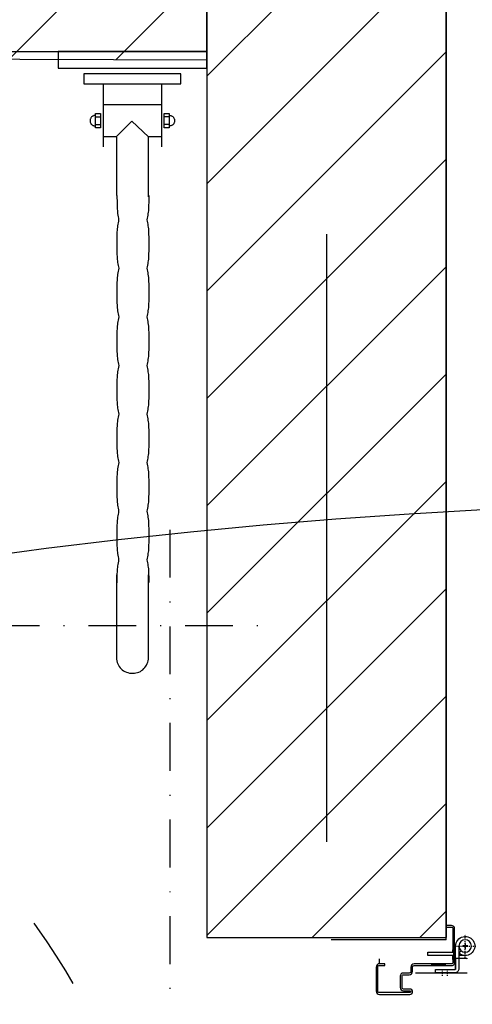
# Model space of a CAD drawing. Header units: millimetres. Extents: x 42924 to 92944, y -369470 to -179866.
# Tile 243 of 256: x 61380 to 61427, y -184023 to -183921. Entities that reach past the tile are written whole.
import ezdxf

# ---------------------------------------------------------------- set-up
doc = ezdxf.new("R2010")
doc.units = ezdxf.units.MM
for name, pattern in [('216-500', [2.5, 1.5, -1]), ('CENTER', [0.6, 0.375, -0.075, 0.075, -0.075]), ('DASHDOT', [25.4, 12.7, -6.35, 0, -6.35]), ('STRICHPUNKTX2', [2, 1, -0.5, 0, -0.5])]:
    doc.linetypes.add(name, pattern=pattern)
doc.layers.get('0').update_dxf_attribs({"color": 8})
for name, color, linetype in [('!! 0_Osie', 8, 'DASHDOT'), ('!! 1_drzwi-linia', 8, 'Continuous'), ('!! 1_hatch projektowane ściany', 8, 'Continuous'), ('!! 1_PROJ Sciany', 8, 'Continuous'), ('!! 2_wypos-sanitarne', 8, 'Continuous'), ('0-osie-liniA', 8, 'DASHDOT')]:
    doc.layers.add(name, color=color, linetype=linetype)
doc.layers.add('E_SAP_ZASIĘG', color=150, linetype='Continuous', plot=False)
pattern_1 = [(45, (0, 13698.2005), (-5.61266008, 5.61266008), [])]

# ---------------------------------------------------------------- blocks, each defined once
blk = doc.blocks.new('umywalka niep')
for p, q in [((-1.75, -33.91), (-1.75, -49.44)), ((0, -33.91), (-1.75, -33.91)), ((0, -49.44), (0, -33.91)), ((-2.36, -36.6), (-3.38, -36.6)), ((-3.38, -36.6), (-3.38, -46.75)), ((-2.36, -46.75), (-2.36, -36.6)), ((-8.01, -38.34), (-8.01, -37.83)), ((-8.01, -37.83), (-6.49, -37.83)), ((-7.79, -37.7), (-7.8, -37.75)), ((-7.78, -37.65), (-7.79, -37.7)), ((-7.76, -37.6), (-7.78, -37.65)), ((-7.74, -37.55), (-7.76, -37.6)), ((-7.71, -37.5), (-7.74, -37.55)), ((-7.68, -37.46), (-7.71, -37.5)), ((-7.64, -37.42), (-7.68, -37.46)), ((-7.65, -37.83), (-7.65, -38.33)), ((-7.6, -37.38), (-7.64, -37.42)), ((-7.56, -37.35), (-7.6, -37.38)), ((-7.51, -37.32), (-7.56, -37.35)), ((-7.47, -37.3), (-7.51, -37.32)), ((-7.41, -37.28), (-7.47, -37.3)), ((-7.36, -37.27), (-7.41, -37.28)), ((-7.31, -37.26), (-7.36, -37.27)), ((-7.25, -37.26), (-7.31, -37.26)), ((-7.19, -37.26), (-7.25, -37.26)), ((-7.14, -37.27), (-7.19, -37.26)), ((-7.09, -37.28), (-7.14, -37.27)), ((-7.04, -37.3), (-7.09, -37.28)), ((-6.99, -37.32), (-7.04, -37.3)), ((-6.94, -37.35), (-6.99, -37.32)), ((-6.9, -37.38), (-6.94, -37.35)), ((-6.86, -37.42), (-6.9, -37.38)), ((-6.82, -37.46), (-6.86, -37.42)), ((-6.85, -37.83), (-6.85, -38.33)), ((-6.79, -37.5), (-6.82, -37.46)), ((-6.76, -37.55), (-6.79, -37.5)), ((-6.74, -37.6), (-6.76, -37.55)), ((-6.72, -37.65), (-6.74, -37.6)), ((-6.71, -37.7), (-6.72, -37.65)), ((-6.7, -37.75), (-6.71, -37.7)), ((-6.7, -37.81), (-6.7, -37.75)), ((-6.7, -37.81), (-6.7, -37.81)), ((-6.49, -37.83), (-6.49, -38.34)), ((-3.38, -38.63), (-9.98, -38.63)), ((-8.93, -39.99), (-8.93, -38.63)), ((-6.49, -38.34), (-8.01, -38.34)), ((-5.58, -44.69), (-5.58, -38.63)), ((-64.02, -40.14), (-64.17, -40.21)), ((-63.87, -40.08), (-64.02, -40.14)), ((-63.71, -40.04), (-63.87, -40.08)), ((-63.54, -40.01), (-63.71, -40.04)), ((-63.36, -40), (-63.54, -40.01)), ((-54.71, -40), (-63.36, -40)), ((-63.36, -40), (-63.36, -40)), ((-55.38, -40.04), (-55.54, -40.04)), ((-55.22, -40.04), (-55.38, -40.04)), ((-55.06, -40.04), (-55.22, -40.04)), ((-54.9, -40.05), (-55.06, -40.04)), ((-54.74, -40.05), (-54.9, -40.05)), ((-54.58, -40.06), (-54.74, -40.05)), ((-54.42, -40.07), (-54.58, -40.06)), ((-54.26, -40.08), (-54.42, -40.07)), ((-54.1, -40.09), (-54.26, -40.08)), ((-53.94, -40.11), (-54.1, -40.09)), ((-53.78, -40.13), (-53.94, -40.11)), ((-53.62, -40.15), (-53.78, -40.13)), ((-52.5, -40.13), (-52.66, -40.15)), ((-52.35, -40.11), (-52.5, -40.13)), ((-52.19, -40.09), (-52.35, -40.11)), ((-52.03, -40.08), (-52.19, -40.09)), ((-51.87, -40.07), (-52.03, -40.08)), ((-51.71, -40.06), (-51.87, -40.07)), ((-51.56, -40.05), (-51.71, -40.06)), ((-51.4, -40.05), (-51.56, -40.05)), ((-51.24, -40.04), (-51.4, -40.05)), ((-51.08, -40.04), (-51.24, -40.04)), ((-50.92, -40.04), (-51.08, -40.04)), ((-50.76, -40.04), (-50.92, -40.04)), ((-50.61, -40.04), (-50.76, -40.04)), ((-50.45, -40.04), (-50.61, -40.04)), ((-50.29, -40.04), (-50.45, -40.04)), ((-50.13, -40.04), (-50.29, -40.04)), ((-49.97, -40.04), (-50.13, -40.04)), ((-49.81, -40.05), (-49.97, -40.04)), ((-49.65, -40.05), (-49.81, -40.05)), ((-49.49, -40.06), (-49.65, -40.05)), ((-49.34, -40.07), (-49.49, -40.06)), ((-49.18, -40.08), (-49.34, -40.07)), ((-49.02, -40.09), (-49.18, -40.08)), ((-48.86, -40.11), (-49.02, -40.09)), ((-48.7, -40.13), (-48.86, -40.11)), ((-48.54, -40.15), (-48.7, -40.13)), ((-47.44, -40.13), (-47.6, -40.15)), ((-47.28, -40.11), (-47.44, -40.13)), ((-47.12, -40.09), (-47.28, -40.11)), ((-46.96, -40.08), (-47.12, -40.09)), ((-46.8, -40.07), (-46.96, -40.08)), ((-46.64, -40.06), (-46.8, -40.07)), ((-46.48, -40.05), (-46.64, -40.06)), ((-46.32, -40.05), (-46.48, -40.05)), ((-46.16, -40.05), (-46.32, -40.05)), ((-46.01, -40.04), (-46.16, -40.05)), ((-45.85, -40.04), (-46.01, -40.04)), ((-45.69, -40.04), (-45.85, -40.04)), ((-45.53, -40.04), (-45.69, -40.04)), ((-45.37, -40.04), (-45.53, -40.04)), ((-45.21, -40.04), (-45.37, -40.04)), ((-45.05, -40.04), (-45.21, -40.04)), ((-44.89, -40.05), (-45.05, -40.04)), ((-44.73, -40.05), (-44.89, -40.05)), ((-44.57, -40.05), (-44.73, -40.05)), ((-44.41, -40.06), (-44.57, -40.05)), ((-44.25, -40.07), (-44.41, -40.06)), ((-44.09, -40.08), (-44.25, -40.07)), ((-43.94, -40.09), (-44.09, -40.08)), ((-43.78, -40.11), (-43.94, -40.09)), ((-43.62, -40.13), (-43.78, -40.11)), ((-43.46, -40.15), (-43.62, -40.13)), ((-42.35, -40.13), (-42.51, -40.15)), ((-42.19, -40.11), (-42.35, -40.13)), ((-42.03, -40.09), (-42.19, -40.11)), ((-41.88, -40.08), (-42.03, -40.09)), ((-41.72, -40.07), (-41.88, -40.08)), ((-41.56, -40.06), (-41.72, -40.07)), ((-41.4, -40.05), (-41.56, -40.06)), ((-41.25, -40.05), (-41.4, -40.05)), ((-41.09, -40.05), (-41.25, -40.05)), ((-40.93, -40.04), (-41.09, -40.05)), ((-40.77, -40.04), (-40.93, -40.04)), ((-40.62, -40.04), (-40.77, -40.04)), ((-40.46, -40.04), (-40.62, -40.04)), ((-40.3, -40.04), (-40.46, -40.04)), ((-40.14, -40.04), (-40.3, -40.04)), ((-39.98, -40.04), (-40.14, -40.04)), ((-39.82, -40.05), (-39.98, -40.04)), ((-39.66, -40.05), (-39.82, -40.05)), ((-39.5, -40.05), (-39.66, -40.05)), ((-39.34, -40.06), (-39.5, -40.05)), ((-39.18, -40.07), (-39.34, -40.06)), ((-39.02, -40.08), (-39.18, -40.07)), ((-38.86, -40.09), (-39.02, -40.08)), ((-38.71, -40.11), (-38.86, -40.09)), ((-38.55, -40.13), (-38.71, -40.11)), ((-38.39, -40.15), (-38.55, -40.13)), ((-37.29, -40.13), (-37.44, -40.15)), ((-37.13, -40.11), (-37.29, -40.13)), ((-36.97, -40.09), (-37.13, -40.11)), ((-36.81, -40.08), (-36.97, -40.09)), ((-36.65, -40.07), (-36.81, -40.08)), ((-36.49, -40.06), (-36.65, -40.07)), ((-36.34, -40.05), (-36.49, -40.06)), ((-36.18, -40.05), (-36.34, -40.05)), ((-36.02, -40.05), (-36.18, -40.05)), ((-35.86, -40.04), (-36.02, -40.05)), ((-35.7, -40.04), (-35.86, -40.04)), ((-35.55, -40.04), (-35.7, -40.04)), ((-35.39, -40.04), (-35.55, -40.04)), ((-35.23, -40.04), (-35.39, -40.04)), ((-35.07, -40.04), (-35.23, -40.04)), ((-34.91, -40.04), (-35.07, -40.04)), ((-34.75, -40.05), (-34.91, -40.04)), ((-34.59, -40.05), (-34.75, -40.05)), ((-34.44, -40.05), (-34.59, -40.05)), ((-34.28, -40.06), (-34.44, -40.05)), ((-34.12, -40.07), (-34.28, -40.06)), ((-33.96, -40.08), (-34.12, -40.07)), ((-33.8, -40.09), (-33.96, -40.08)), ((-33.64, -40.11), (-33.8, -40.09)), ((-33.48, -40.13), (-33.64, -40.11)), ((-33.32, -40.15), (-33.48, -40.13)), ((-32.21, -40.13), (-32.37, -40.15)), ((-32.05, -40.11), (-32.21, -40.13)), ((-31.89, -40.09), (-32.05, -40.11)), ((-31.73, -40.08), (-31.89, -40.09)), ((-31.57, -40.07), (-31.73, -40.08)), ((-31.42, -40.06), (-31.57, -40.07)), ((-31.26, -40.05), (-31.42, -40.06)), ((-31.1, -40.05), (-31.26, -40.05)), ((-30.94, -40.05), (-31.1, -40.05)), ((-30.78, -40.05), (-30.94, -40.05)), ((-30.62, -40.04), (-30.78, -40.05)), ((-30.46, -40.04), (-30.62, -40.04)), ((-30.3, -40.04), (-30.46, -40.04)), ((-30.14, -40.04), (-30.3, -40.04)), ((-29.98, -40.04), (-30.14, -40.04)), ((-29.83, -40.05), (-29.98, -40.04)), ((-29.67, -40.05), (-29.83, -40.05)), ((-29.51, -40.05), (-29.67, -40.05)), ((-29.35, -40.05), (-29.51, -40.05)), ((-29.19, -40.06), (-29.35, -40.05)), ((-29.03, -40.07), (-29.19, -40.06)), ((-28.87, -40.08), (-29.03, -40.07)), ((-28.71, -40.09), (-28.87, -40.08)), ((-28.56, -40.11), (-28.71, -40.09)), ((-28.4, -40.13), (-28.56, -40.11)), ((-28.24, -40.15), (-28.4, -40.13)), ((-27.13, -40.13), (-27.29, -40.15)), ((-26.97, -40.11), (-27.13, -40.13)), ((-26.81, -40.09), (-26.97, -40.11)), ((-26.65, -40.08), (-26.81, -40.09)), ((-26.49, -40.07), (-26.65, -40.08)), ((-26.33, -40.06), (-26.49, -40.07)), ((-26.17, -40.05), (-26.33, -40.06)), ((-26.02, -40.05), (-26.17, -40.05)), ((-25.86, -40.05), (-26.02, -40.05)), ((-25.7, -40.05), (-25.86, -40.05)), ((-25.54, -40.05), (-25.7, -40.05)), ((-25.38, -40.05), (-25.54, -40.05)), ((-25.22, -40.05), (-25.38, -40.05)), ((-25.06, -40.05), (-25.22, -40.05)), ((-24.9, -40.05), (-25.06, -40.05)), ((-24.75, -40.05), (-24.9, -40.05)), ((-24.59, -40.05), (-24.75, -40.05)), ((-24.43, -40.05), (-24.59, -40.05)), ((-24.27, -40.05), (-24.43, -40.05)), ((-24.11, -40.06), (-24.27, -40.05)), ((-23.95, -40.07), (-24.11, -40.06)), ((-23.79, -40.08), (-23.95, -40.07)), ((-23.63, -40.09), (-23.79, -40.08)), ((-23.47, -40.11), (-23.63, -40.09)), ((-23.31, -40.13), (-23.47, -40.11)), ((-23.15, -40.15), (-23.31, -40.13)), ((-22.06, -40.13), (-22.22, -40.15)), ((-21.9, -40.11), (-22.06, -40.13)), ((-21.74, -40.09), (-21.9, -40.11)), ((-21.58, -40.08), (-21.74, -40.09)), ((-21.42, -40.07), (-21.58, -40.08)), ((-21.26, -40.06), (-21.42, -40.07)), ((-21.1, -40.05), (-21.26, -40.06)), ((-20.94, -40.05), (-21.1, -40.05)), ((-20.78, -40.04), (-20.94, -40.05)), ((-20.62, -40.04), (-20.78, -40.04)), ((-20.46, -40.04), (-20.62, -40.04)), ((-20.3, -40.04), (-20.46, -40.04)), ((-20.15, -40.04), (-20.3, -40.04)), ((-19.99, -40.04), (-20.15, -40.04)), ((-19.83, -40.04), (-19.99, -40.04)), ((-19.67, -40.04), (-19.83, -40.04)), ((-19.51, -40.04), (-19.67, -40.04)), ((-19.35, -40.05), (-19.51, -40.04)), ((-19.19, -40.05), (-19.35, -40.05)), ((-19.03, -40.06), (-19.19, -40.05)), ((-18.87, -40.06), (-19.03, -40.06)), ((-18.71, -40.08), (-18.87, -40.06)), ((-18.55, -40.09), (-18.71, -40.08)), ((-18.39, -40.11), (-18.55, -40.09)), ((-18.23, -40.13), (-18.39, -40.11)), ((-18.07, -40.15), (-18.23, -40.13)), ((-16.96, -40.13), (-17.12, -40.15)), ((-16.81, -40.12), (-16.96, -40.13)), ((-16.65, -40.11), (-16.81, -40.12)), ((-16.49, -40.1), (-16.65, -40.11)), ((-16.34, -40.09), (-16.49, -40.1)), ((-16.18, -40.08), (-16.34, -40.09)), ((-16.02, -40.08), (-16.18, -40.08)), ((-15.87, -40.08), (-16.02, -40.08)), ((-15.71, -40.07), (-15.87, -40.08)), ((-15.55, -40.07), (-15.71, -40.07)), ((-15.39, -40.06), (-15.55, -40.07)), ((-15.24, -40.05), (-15.39, -40.06)), ((-15.08, -40.04), (-15.24, -40.05)), ((-8.96, -40), (-15.08, -40)), ((-15.08, -40.04), (-15.08, -40.04)), ((-7.29, -41.62), (-8.95, -39.99)), ((-64.89, -41.05), (-64.94, -41.2)), ((-64.82, -40.9), (-64.89, -41.05)), ((-64.74, -40.76), (-64.82, -40.9)), ((-64.65, -40.62), (-64.74, -40.76)), ((-64.55, -40.5), (-64.65, -40.62)), ((-64.43, -40.39), (-64.55, -40.5)), ((-64.3, -40.29), (-64.43, -40.39)), ((-64.17, -40.21), (-64.3, -40.29)), ((-53.46, -40.18), (-53.62, -40.15)), ((-53.3, -40.21), (-53.46, -40.18)), ((-53.14, -40.24), (-53.3, -40.21)), ((-52.98, -40.21), (-53.14, -40.24)), ((-52.82, -40.18), (-52.98, -40.21)), ((-52.66, -40.15), (-52.82, -40.18)), ((-48.39, -40.18), (-48.54, -40.15)), ((-48.23, -40.21), (-48.39, -40.18)), ((-48.08, -40.24), (-48.23, -40.21)), ((-47.92, -40.21), (-48.08, -40.24)), ((-47.76, -40.18), (-47.92, -40.21)), ((-47.6, -40.15), (-47.76, -40.18)), ((-43.3, -40.18), (-43.46, -40.15)), ((-43.14, -40.21), (-43.3, -40.18)), ((-42.98, -40.25), (-43.14, -40.21)), ((-42.82, -40.21), (-42.98, -40.25)), ((-42.66, -40.18), (-42.82, -40.21)), ((-42.51, -40.15), (-42.66, -40.18)), ((-38.23, -40.18), (-38.39, -40.15)), ((-38.07, -40.21), (-38.23, -40.18)), ((-37.92, -40.25), (-38.07, -40.21)), ((-37.76, -40.21), (-37.92, -40.25)), ((-37.6, -40.18), (-37.76, -40.21)), ((-37.44, -40.15), (-37.6, -40.18)), ((-33.17, -40.18), (-33.32, -40.15)), ((-33.01, -40.21), (-33.17, -40.18)), ((-32.85, -40.25), (-33.01, -40.21)), ((-32.69, -40.21), (-32.85, -40.25)), ((-32.53, -40.18), (-32.69, -40.21)), ((-32.37, -40.15), (-32.53, -40.18)), ((-28.08, -40.18), (-28.24, -40.15)), ((-27.92, -40.21), (-28.08, -40.18)), ((-27.76, -40.25), (-27.92, -40.21)), ((-27.6, -40.21), (-27.76, -40.25)), ((-27.44, -40.18), (-27.6, -40.21)), ((-27.29, -40.15), (-27.44, -40.18)), ((-22.99, -40.18), (-23.15, -40.15)), ((-22.83, -40.21), (-22.99, -40.18)), ((-22.67, -40.25), (-22.83, -40.21)), ((-22.52, -40.21), (-22.67, -40.25)), ((-22.37, -40.18), (-22.52, -40.21)), ((-22.22, -40.15), (-22.37, -40.18)), ((-17.91, -40.18), (-18.07, -40.15)), ((-17.75, -40.21), (-17.91, -40.18)), ((-17.59, -40.24), (-17.75, -40.21)), ((-17.43, -40.21), (-17.59, -40.24)), ((-17.28, -40.18), (-17.43, -40.21)), ((-17.12, -40.15), (-17.28, -40.18)), ((-65, -41.54), (-65.01, -41.71)), ((-65.01, -41.71), (-65, -41.88)), ((-64.98, -41.37), (-65, -41.54)), ((-65, -41.88), (-64.97, -42.05)), ((-64.94, -41.2), (-64.98, -41.37)), ((-64.97, -42.05), (-64.93, -42.21)), ((-8.95, -43.35), (-7.29, -41.62)), ((-64.93, -42.21), (-64.88, -42.36)), ((-64.88, -42.36), (-64.81, -42.51)), ((-64.81, -42.51), (-64.73, -42.64)), ((-64.73, -42.64), (-64.63, -42.77)), ((-64.63, -42.77), (-64.52, -42.88)), ((-64.52, -42.88), (-64.41, -42.98)), ((-64.41, -42.98), (-64.28, -43.08)), ((-64.28, -43.08), (-64.15, -43.15)), ((-64.15, -43.15), (-64, -43.22)), ((-64, -43.22), (-63.85, -43.27)), ((-53.3, -43.22), (-53.46, -43.25)), ((-53.14, -43.18), (-53.3, -43.22)), ((-52.98, -43.22), (-53.14, -43.18)), ((-52.82, -43.25), (-52.98, -43.22)), ((-48.23, -43.22), (-48.38, -43.25)), ((-48.07, -43.18), (-48.23, -43.22)), ((-47.91, -43.22), (-48.07, -43.18)), ((-47.75, -43.25), (-47.91, -43.22)), ((-43.15, -43.22), (-43.31, -43.25)), ((-42.99, -43.18), (-43.15, -43.22)), ((-42.83, -43.22), (-42.99, -43.18)), ((-42.67, -43.25), (-42.83, -43.22)), ((-38.08, -43.22), (-38.24, -43.25)), ((-37.92, -43.18), (-38.08, -43.22)), ((-37.76, -43.22), (-37.92, -43.18)), ((-37.6, -43.25), (-37.76, -43.22)), ((-33.01, -43.22), (-33.16, -43.25)), ((-32.85, -43.18), (-33.01, -43.22)), ((-32.69, -43.22), (-32.85, -43.18)), ((-32.53, -43.25), (-32.69, -43.22)), ((-27.91, -43.22), (-28.07, -43.25)), ((-27.75, -43.19), (-27.91, -43.22)), ((-27.6, -43.22), (-27.75, -43.19)), ((-27.44, -43.25), (-27.6, -43.22)), ((-22.82, -43.22), (-22.98, -43.25)), ((-22.66, -43.19), (-22.82, -43.22)), ((-22.51, -43.22), (-22.66, -43.19)), ((-22.35, -43.25), (-22.51, -43.22)), ((-17.76, -43.22), (-17.91, -43.25)), ((-17.61, -43.18), (-17.76, -43.22)), ((-17.45, -43.22), (-17.61, -43.18)), ((-17.29, -43.25), (-17.45, -43.22)), ((-63.85, -43.27), (-63.69, -43.31)), ((-63.69, -43.31), (-63.53, -43.34)), ((-63.53, -43.34), (-54.73, -43.34)), ((-55.37, -43.38), (-55.53, -43.38)), ((-55.21, -43.38), (-55.37, -43.38)), ((-55.05, -43.38), (-55.21, -43.38)), ((-54.89, -43.38), (-55.05, -43.38)), ((-54.73, -43.37), (-54.89, -43.38)), ((-54.57, -43.37), (-54.73, -43.37)), ((-54.41, -43.36), (-54.57, -43.37)), ((-54.25, -43.35), (-54.41, -43.36)), ((-54.09, -43.34), (-54.25, -43.35)), ((-53.93, -43.32), (-54.09, -43.34)), ((-53.77, -43.3), (-53.93, -43.32)), ((-53.61, -43.28), (-53.77, -43.3)), ((-53.46, -43.25), (-53.61, -43.28)), ((-52.66, -43.28), (-52.82, -43.25)), ((-52.5, -43.3), (-52.66, -43.28)), ((-52.35, -43.32), (-52.5, -43.3)), ((-52.19, -43.34), (-52.35, -43.32)), ((-52.03, -43.35), (-52.19, -43.34)), ((-51.87, -43.36), (-52.03, -43.35)), ((-51.71, -43.37), (-51.87, -43.36)), ((-51.56, -43.37), (-51.71, -43.37)), ((-51.4, -43.38), (-51.56, -43.37)), ((-51.24, -43.38), (-51.4, -43.38)), ((-51.08, -43.38), (-51.24, -43.38)), ((-50.92, -43.38), (-51.08, -43.38)), ((-50.76, -43.38), (-50.92, -43.38)), ((-50.61, -43.38), (-50.76, -43.38)), ((-50.45, -43.38), (-50.61, -43.38)), ((-50.29, -43.38), (-50.45, -43.38)), ((-50.13, -43.38), (-50.29, -43.38)), ((-49.97, -43.38), (-50.13, -43.38)), ((-49.81, -43.38), (-49.97, -43.38)), ((-49.65, -43.37), (-49.81, -43.38)), ((-49.49, -43.37), (-49.65, -43.37)), ((-49.34, -43.36), (-49.49, -43.37)), ((-49.18, -43.35), (-49.34, -43.36)), ((-49.02, -43.34), (-49.18, -43.35)), ((-48.86, -43.32), (-49.02, -43.34)), ((-48.7, -43.3), (-48.86, -43.32)), ((-48.54, -43.28), (-48.7, -43.3)), ((-48.38, -43.25), (-48.54, -43.28)), ((-47.59, -43.28), (-47.75, -43.25)), ((-47.43, -43.3), (-47.59, -43.28)), ((-47.27, -43.32), (-47.43, -43.3)), ((-47.11, -43.34), (-47.27, -43.32)), ((-46.96, -43.35), (-47.11, -43.34)), ((-46.8, -43.36), (-46.96, -43.35)), ((-46.64, -43.37), (-46.8, -43.36)), ((-46.48, -43.37), (-46.64, -43.37)), ((-46.32, -43.38), (-46.48, -43.37)), ((-46.16, -43.38), (-46.32, -43.38)), ((-46, -43.38), (-46.16, -43.38)), ((-45.84, -43.38), (-46, -43.38)), ((-45.69, -43.38), (-45.84, -43.38)), ((-45.53, -43.39), (-45.69, -43.38)), ((-45.37, -43.38), (-45.53, -43.39)), ((-45.21, -43.38), (-45.37, -43.38)), ((-45.05, -43.38), (-45.21, -43.38)), ((-44.89, -43.38), (-45.05, -43.38)), ((-44.73, -43.38), (-44.89, -43.38)), ((-44.58, -43.37), (-44.73, -43.38)), ((-44.42, -43.37), (-44.58, -43.37)), ((-44.26, -43.36), (-44.42, -43.37)), ((-44.1, -43.35), (-44.26, -43.36)), ((-43.94, -43.34), (-44.1, -43.35)), ((-43.78, -43.32), (-43.94, -43.34)), ((-43.62, -43.3), (-43.78, -43.32)), ((-43.46, -43.28), (-43.62, -43.3)), ((-43.31, -43.25), (-43.46, -43.28)), ((-42.51, -43.28), (-42.67, -43.25)), ((-42.36, -43.3), (-42.51, -43.28)), ((-42.2, -43.32), (-42.36, -43.3)), ((-42.04, -43.34), (-42.2, -43.32)), ((-41.88, -43.35), (-42.04, -43.34)), ((-41.72, -43.36), (-41.88, -43.35)), ((-41.56, -43.37), (-41.72, -43.36)), ((-41.41, -43.38), (-41.56, -43.37)), ((-41.25, -43.38), (-41.41, -43.38)), ((-41.09, -43.38), (-41.25, -43.38)), ((-40.93, -43.38), (-41.09, -43.38)), ((-40.77, -43.39), (-40.93, -43.38)), ((-40.62, -43.39), (-40.77, -43.39)), ((-40.46, -43.39), (-40.62, -43.39)), ((-40.3, -43.39), (-40.46, -43.39)), ((-40.14, -43.39), (-40.3, -43.39)), ((-39.98, -43.38), (-40.14, -43.39)), ((-39.82, -43.38), (-39.98, -43.38)), ((-39.67, -43.38), (-39.82, -43.38)), ((-39.51, -43.38), (-39.67, -43.38)), ((-39.35, -43.37), (-39.51, -43.38)), ((-39.19, -43.36), (-39.35, -43.37)), ((-39.03, -43.35), (-39.19, -43.36)), ((-38.87, -43.34), (-39.03, -43.35)), ((-38.71, -43.32), (-38.87, -43.34)), ((-38.56, -43.3), (-38.71, -43.32)), ((-38.4, -43.28), (-38.56, -43.3)), ((-38.24, -43.25), (-38.4, -43.28)), ((-37.44, -43.28), (-37.6, -43.25)), ((-37.29, -43.3), (-37.44, -43.28)), ((-37.13, -43.32), (-37.29, -43.3)), ((-36.97, -43.34), (-37.13, -43.32)), ((-36.81, -43.35), (-36.97, -43.34)), ((-36.65, -43.36), (-36.81, -43.35)), ((-36.49, -43.37), (-36.65, -43.36)), ((-36.33, -43.38), (-36.49, -43.37)), ((-36.17, -43.38), (-36.33, -43.38)), ((-36.01, -43.38), (-36.17, -43.38)), ((-35.85, -43.39), (-36.01, -43.38)), ((-35.69, -43.39), (-35.85, -43.39)), ((-35.53, -43.39), (-35.69, -43.39)), ((-35.37, -43.39), (-35.53, -43.39)), ((-35.21, -43.39), (-35.37, -43.39)), ((-35.06, -43.39), (-35.21, -43.39)), ((-34.9, -43.39), (-35.06, -43.39)), ((-34.74, -43.38), (-34.9, -43.39)), ((-34.58, -43.38), (-34.74, -43.38)), ((-34.43, -43.38), (-34.58, -43.38)), ((-34.27, -43.37), (-34.43, -43.38)), ((-34.11, -43.36), (-34.27, -43.37)), ((-33.95, -43.35), (-34.11, -43.36)), ((-33.79, -43.34), (-33.95, -43.35)), ((-33.64, -43.32), (-33.79, -43.34)), ((-33.48, -43.3), (-33.64, -43.32)), ((-33.32, -43.28), (-33.48, -43.3)), ((-33.16, -43.25), (-33.32, -43.28)), ((-32.37, -43.28), (-32.53, -43.25)), ((-32.2, -43.3), (-32.37, -43.28)), ((-32.04, -43.32), (-32.2, -43.3)), ((-31.88, -43.34), (-32.04, -43.32)), ((-31.72, -43.35), (-31.88, -43.34)), ((-31.56, -43.36), (-31.72, -43.35)), ((-31.4, -43.37), (-31.56, -43.36)), ((-31.24, -43.38), (-31.4, -43.37)), ((-31.08, -43.38), (-31.24, -43.38)), ((-30.92, -43.39), (-31.08, -43.38)), ((-30.76, -43.39), (-30.92, -43.39)), ((-30.6, -43.39), (-30.76, -43.39)), ((-30.44, -43.39), (-30.6, -43.39)), ((-30.28, -43.39), (-30.44, -43.39)), ((-30.12, -43.39), (-30.28, -43.39)), ((-29.96, -43.39), (-30.12, -43.39)), ((-29.8, -43.39), (-29.96, -43.39)), ((-29.65, -43.39), (-29.8, -43.39)), ((-29.49, -43.38), (-29.65, -43.39)), ((-29.33, -43.38), (-29.49, -43.38)), ((-29.18, -43.37), (-29.33, -43.38)), ((-29.02, -43.36), (-29.18, -43.37)), ((-28.86, -43.35), (-29.02, -43.36)), ((-28.71, -43.34), (-28.86, -43.35)), ((-28.55, -43.32), (-28.71, -43.34)), ((-28.39, -43.3), (-28.55, -43.32)), ((-28.23, -43.28), (-28.39, -43.3)), ((-28.07, -43.25), (-28.23, -43.28)), ((-27.28, -43.28), (-27.44, -43.25)), ((-27.12, -43.3), (-27.28, -43.28)), ((-26.96, -43.32), (-27.12, -43.3)), ((-26.8, -43.34), (-26.96, -43.32)), ((-26.64, -43.35), (-26.8, -43.34)), ((-26.48, -43.36), (-26.64, -43.35)), ((-26.32, -43.37), (-26.48, -43.36)), ((-26.17, -43.38), (-26.32, -43.37)), ((-26.01, -43.38), (-26.17, -43.38)), ((-25.85, -43.39), (-26.01, -43.38)), ((-25.69, -43.39), (-25.85, -43.39)), ((-25.53, -43.39), (-25.69, -43.39)), ((-25.37, -43.39), (-25.53, -43.39)), ((-25.21, -43.39), (-25.37, -43.39)), ((-25.05, -43.39), (-25.21, -43.39)), ((-24.89, -43.39), (-25.05, -43.39)), ((-24.73, -43.39), (-24.89, -43.39)), ((-24.57, -43.39), (-24.73, -43.39)), ((-24.42, -43.38), (-24.57, -43.39)), ((-24.26, -43.38), (-24.42, -43.38)), ((-24.1, -43.37), (-24.26, -43.38)), ((-23.94, -43.36), (-24.1, -43.37)), ((-23.78, -43.35), (-23.94, -43.36)), ((-23.62, -43.34), (-23.78, -43.35)), ((-23.46, -43.32), (-23.62, -43.34)), ((-23.3, -43.3), (-23.46, -43.32)), ((-23.14, -43.28), (-23.3, -43.3)), ((-22.98, -43.25), (-23.14, -43.28)), ((-22.19, -43.28), (-22.35, -43.25)), ((-22.04, -43.3), (-22.19, -43.28)), ((-21.88, -43.32), (-22.04, -43.3)), ((-21.72, -43.34), (-21.88, -43.32)), ((-21.56, -43.35), (-21.72, -43.34)), ((-21.4, -43.36), (-21.56, -43.35)), ((-21.25, -43.37), (-21.4, -43.36)), ((-21.09, -43.37), (-21.25, -43.37)), ((-20.93, -43.38), (-21.09, -43.37)), ((-20.77, -43.38), (-20.93, -43.38)), ((-20.61, -43.38), (-20.77, -43.38)), ((-20.46, -43.38), (-20.61, -43.38)), ((-20.3, -43.38), (-20.46, -43.38)), ((-20.15, -43.38), (-20.3, -43.38)), ((-19.99, -43.38), (-20.15, -43.38)), ((-19.83, -43.38), (-19.99, -43.38)), ((-19.67, -43.38), (-19.83, -43.38)), ((-19.5, -43.38), (-19.67, -43.38)), ((-19.34, -43.38), (-19.5, -43.38)), ((-19.18, -43.37), (-19.34, -43.38)), ((-19.02, -43.37), (-19.18, -43.37)), ((-18.86, -43.36), (-19.02, -43.37)), ((-18.7, -43.35), (-18.86, -43.36)), ((-18.54, -43.34), (-18.7, -43.35)), ((-18.38, -43.32), (-18.54, -43.34)), ((-18.22, -43.3), (-18.38, -43.32)), ((-18.06, -43.28), (-18.22, -43.3)), ((-17.91, -43.25), (-18.06, -43.28)), ((-17.13, -43.28), (-17.29, -43.25)), ((-16.97, -43.3), (-17.13, -43.28)), ((-16.82, -43.32), (-16.97, -43.3)), ((-16.66, -43.34), (-16.82, -43.32)), ((-16.5, -43.35), (-16.66, -43.34)), ((-16.34, -43.36), (-16.5, -43.35)), ((-16.18, -43.37), (-16.34, -43.36)), ((-16.02, -43.37), (-16.18, -43.37)), ((-15.85, -43.38), (-16.02, -43.37)), ((-15.69, -43.38), (-15.85, -43.38)), ((-15.53, -43.38), (-15.69, -43.38)), ((-15.37, -43.38), (-15.53, -43.38)), ((-15.21, -43.38), (-15.37, -43.38)), ((-15.05, -43.38), (-15.21, -43.38)), ((-15.19, -43.35), (-8.95, -43.35)), ((-15.05, -43.38), (-15.05, -43.38)), ((-8.93, -44.69), (-8.93, -43.36)), ((-3.38, -44.72), (-9.98, -44.72)), ((-8.01, -45.51), (-8.01, -45.01)), ((-8.01, -45.01), (-6.49, -45.01)), ((-7.65, -45.52), (-7.65, -45.02)), ((-6.85, -45.52), (-6.85, -45.02)), ((-6.49, -45.01), (-6.49, -45.51)), ((-6.49, -45.51), (-8.01, -45.51)), ((-7.79, -45.65), (-7.8, -45.59)), ((-7.78, -45.7), (-7.79, -45.65)), ((-7.76, -45.75), (-7.78, -45.7)), ((-7.74, -45.8), (-7.76, -45.75)), ((-7.71, -45.84), (-7.74, -45.8)), ((-7.68, -45.89), (-7.71, -45.84)), ((-7.64, -45.93), (-7.68, -45.89)), ((-7.6, -45.96), (-7.64, -45.93)), ((-7.56, -45.99), (-7.6, -45.96)), ((-7.51, -46.02), (-7.56, -45.99)), ((-7.47, -46.04), (-7.51, -46.02)), ((-7.41, -46.06), (-7.47, -46.04)), ((-7.36, -46.08), (-7.41, -46.06)), ((-7.31, -46.09), (-7.36, -46.08)), ((-7.25, -46.09), (-7.31, -46.09)), ((-7.19, -46.09), (-7.25, -46.09)), ((-7.14, -46.08), (-7.19, -46.09)), ((-7.09, -46.06), (-7.14, -46.08)), ((-7.04, -46.04), (-7.09, -46.06)), ((-6.99, -46.02), (-7.04, -46.04)), ((-6.94, -45.99), (-6.99, -46.02)), ((-6.9, -45.96), (-6.94, -45.99)), ((-6.86, -45.93), (-6.9, -45.96)), ((-6.82, -45.89), (-6.86, -45.93)), ((-6.79, -45.84), (-6.82, -45.89)), ((-6.76, -45.8), (-6.79, -45.84)), ((-6.74, -45.75), (-6.76, -45.8)), ((-6.72, -45.7), (-6.74, -45.75)), ((-6.71, -45.65), (-6.72, -45.7)), ((-6.7, -45.59), (-6.71, -45.65)), ((-6.7, -45.54), (-6.7, -45.54)), ((-6.7, -45.54), (-6.7, -45.59)), ((-3.38, -46.75), (-2.36, -46.75)), ((-1.75, -49.44), (0, -49.44))]:
    blk.add_line(p, q)
blk = doc.blocks.new('gvb')
at = {"linetype": 'STRICHPUNKTX2', "ltscale": 5}
for p, q in [((130664.97, 14667.75), (130664.97, 14497.75)), ((130654.97, 14507.75), (130824.97, 14507.75))]:
    blk.add_line(p, q, dxfattribs=at)
at = {"linetype": '216-500', "ltscale": 5}
blk.add_circle((130739.97, 14582.75), 75, dxfattribs=at)
blk = doc.blocks.new('BLOK OSI')
at = {"layer": '0-osie-liniA', "ltscale": 5}
blk.add_lwpolyline([(52592.21, -193637.01), (52592.21, -199860.82)], dxfattribs=at)
blk = doc.blocks.new('zaw-dr-90-p')
at = {"color": 2, "linetype": 'CENTER', "ltscale": 0.2}
for p, q in [((24.5, 24), (31, 24)), ((0, 12), (0, -12)), ((24.5, 19), (31, 19)), ((12, 0), (-12, 0))]:
    blk.add_line(p, q, dxfattribs=at)
at = {"ltscale": 0.2}
for p, q in [((10, 12), (6.5, 12)), ((10, 0), (10, 6.5))]:
    blk.add_line(p, q, dxfattribs=at)
blk.add_lwpolyline([(0, 6.5), (23.5, 6.5, 0.414214), (28, 11), (28, 31), (24.5, 31), (24.5, 11, -0.414214), (23.5, 10), (0, 10, 4.561698), (7.6, 6.5), (4.9, 4.2)], format="xyb", dxfattribs=at)
blk.add_lwpolyline([(10, 10), (10, 39), (6.5, 39), (6.5, 10)], dxfattribs=at)
blk.add_lwpolyline([(-0.2, -0.2), (-2.5, -0.2), (-2.5, 0.2), (-0.2, 0.2), (-0.2, 2.5), (0.2, 2.5), (0.2, 0.2), (2.8, 0.2), (2.8, -0.2), (0.2, -0.2), (0.2, -2.8), (-0.2, -2.8)], close=True)
blk.add_circle((0, 0), 6.5, dxfattribs=at)
blk = doc.blocks.new('drzwi 90- sc 12')
for p, q in [((-13617.77, 20311.12), (-13617.77, 20305.72)), ((-13617.77, 20311.12), (-13617.77, 20305.72)), ((-13616.17, 20309.92), (-13616.17, 20311.02)), ((-13616.17, 20309.92), (-13617.37, 20309.92)), ((-13616.77, 20301.96), (-13616.27, 20301.96))]:
    blk.add_line(p, q)
at = {"ltscale": 0.2}
blk.add_lwpolyline([(-13615.92, 20309.64), (-13616.63, 20309.64, 0.414214), (-13616.79, 20309.48), (-13616.79, 20305.58, -0.414214), (-13617.13, 20305.24), (-13617.58, 20305.24, 0.414214), (-13617.74, 20305.08), (-13617.74, 20304.48, -0.414214), (-13618.08, 20304.14), (-13619.26, 20304.14, -0.414214), (-13619.6, 20304.48), (-13619.6, 20305.15, 1), (-13619.79, 20305.15), (-13619.79, 20301.96, 0.414214), (-13619.63, 20301.8), (-13617.11, 20301.8, 0.414214), (-13616.95, 20301.96), (-13616.95, 20302.52), (-13616.77, 20302.52), (-13616.77, 20301.96, -0.414214), (-13617.11, 20301.62), (-13619.63, 20301.62, -0.414214), (-13619.97, 20301.96), (-13619.97, 20305.15, -1), (-13619.42, 20305.15), (-13619.42, 20304.48, 0.414214), (-13619.26, 20304.32), (-13618.08, 20304.32, 0.414214), (-13617.92, 20304.48), (-13617.92, 20305.08, -0.414214), (-13617.58, 20305.42), (-13617.13, 20305.42, 0.414214), (-13616.97, 20305.58), (-13616.97, 20309.48, -0.414214), (-13616.63, 20309.82), (-13613.11, 20309.82, -0.414214), (-13612.77, 20309.48), (-13612.77, 20308.92), (-13612.95, 20308.92), (-13612.95, 20309.48, 0.414214), (-13613.11, 20309.64), (-13615.57, 20309.64)], format="xyb", dxfattribs=at)
blk.add_lwpolyline([(-13615.57, 20309.64), (-13615.32, 20309.64), (-13615.32, 20309.82), (-13616.32, 20309.82), (-13616.32, 20309.64), (-13615.92, 20309.64)])
at = {"lineweight": 30}
for points in [[(-13614.27, 20308.92), (-13609.27, 20308.92)], [(-13614.27, 20308.92), (-13614.27, 20296.92)]]:
    blk.add_lwpolyline(points, dxfattribs=at)
blk.add_lwpolyline([(-13616.79, 20308.82), (-13616.97, 20308.82), (-13616.97, 20307.42), (-13616.79, 20307.42)], close=True)
blk.add_arc((-13616.27, 20311.02), 0.1, 0, 90)
at = {"xscale": 0.09999999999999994, "yscale": 0.09999999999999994, "zscale": 0.09999999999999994, "rotation": 180.0000000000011}
blk.add_blockref('zaw-dr-90-p', (-13614.92, 20310.92), dxfattribs=at)

msp = doc.modelspace()

# ---------------------------------------------------------------- hatches: boundary and pattern name
at = {"layer": '!! 1_hatch projektowane ściany'}
h = msp.add_hatch(dxfattribs=at)
h.set_pattern_fill('ANSI31', color=256, scale=2.5)
h.set_pattern_definition(pattern_1)
h.paths.add_polyline_path([(61399.56735, -184145.8878), (61399.56735, -184133.8878), (61155.43682, -184133.8878), (61155.43682, -183923.8878), (61399.56735, -183924.76298), (61399.56735, -183911.8878), (61147.43682, -183911.8878), (61147.43682, -183847.1378), (61135.43682, -183847.1378), (61135.43682, -184210.6378), (61147.43682, -184210.6378), (61147.43682, -184145.8878)])
h = msp.add_hatch(dxfattribs=at)
h.set_pattern_fill('ANSI31', color=256, scale=2.5)
h.set_pattern_definition(pattern_1)
h.paths.add_polyline_path([(61399.56735, -184016.5057), (61424.56735, -184016.5057), (61424.56735, -183847.1378), (61399.56735, -183847.1378)])

# ---------------------------------------------------------------- linework, layer by layer
for points in [[(61399.56735, -184145.8878), (61399.56735, -184133.8878), (61155.43682, -184133.8878), (61155.43682, -183923.8878), (61399.56735, -183924.76298), (61399.56735, -183911.8878), (61147.43682, -183911.8878), (61147.43682, -183847.1378), (61135.43682, -183847.1378), (61135.43682, -184210.6378), (61147.43682, -184210.6378), (61147.43682, -184145.8878)], [(61399.56735, -184016.5057), (61424.56735, -184016.5057), (61424.56735, -183847.1378), (61399.56735, -183847.1378)]]:
    msp.add_lwpolyline(points, close=True, dxfattribs=at)
at = {"layer": '!! 1_PROJ Sciany'}
for points in [[(61399.56735, -183847.1378), (61399.56735, -184016.5057)], [(61424.56735, -183847.1378), (61424.56735, -184016.5057)], [(61155.43682, -184133.8878), (61155.43682, -183923.8878), (61399.56735, -183923.8878)], [(61399.56735, -184016.5057), (61424.56735, -184016.5057)]]:
    msp.add_lwpolyline(points, dxfattribs=at)
at = {"layer": 'E_SAP_ZASIĘG'}
for centre in [(61589.69013, -184051.49546), (61459.23087, -184571.00094)]:
    msp.add_circle(centre, 600, dxfattribs=at)

# ---------------------------------------------------------------- block references
at = {"layer": '!! 0_Osie'}
msp.add_blockref('BLOK OSI', (8819.85593, 13761.2005), dxfattribs=at)
at = {"layer": '!! 1_drzwi-linia', "xscale": -1, "rotation": 270}
msp.add_blockref('drzwi 90- sc 12', (41115.64301, -170402.48607), dxfattribs=at)
at = {"layer": '!! 2_wypos-sanitarne', "rotation": 90}
msp.add_blockref('umywalka niep', (61350.12749, -183923.88781), dxfattribs=at)
at = {"layer": '!! 2_wypos-sanitarne', "xscale": -1, "rotation": 90}
msp.add_blockref('gvb', (75903.4544, -53318.91923), dxfattribs=at)

doc.saveas('drawing.dxf')
